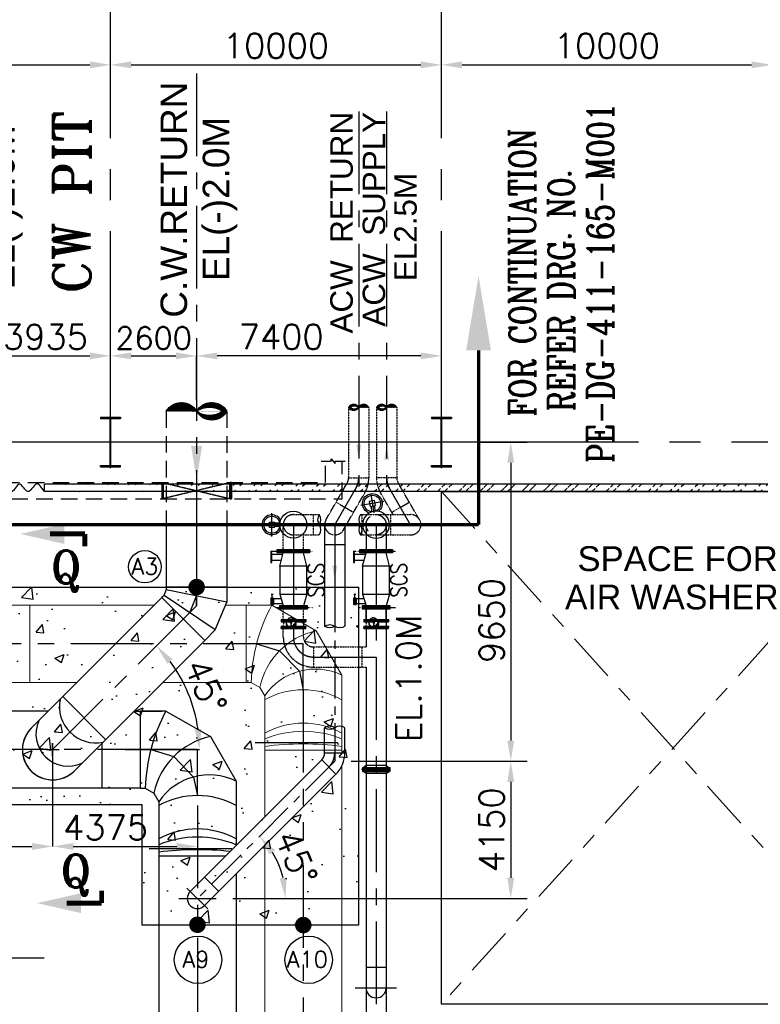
# Model space of a CAD drawing. Header units: inches. Extents: x -341304 to 31571016, y -692717 to 2132253.
# Tile 190 of 256: x 657964 to 680345, y -275984 to -246213. Entities that reach past the tile are written whole.
import ezdxf
from ezdxf.enums import TextEntityAlignment as Align

# ---------------------------------------------------------------- set-up
doc = ezdxf.new("R2010")
doc.units = ezdxf.units.IN
doc.header["$MEASUREMENT"] = 0
for name, pattern in [('CENTER', [2, 1.25, -0.25, 0.25, -0.25]), ('CENTER2', [1.125, 0.75, -0.125, 0.125, -0.125]), ('CENTRE', [1.5, 0.75, -0.25, 0.25, -0.25]), ('HIDDEN', [0.375, 0.25, -0.125])]:
    doc.linetypes.add(name, pattern=pattern)
for name, color, linetype in [('0-ACW PIPE', 6, 'Continuous'), ('0-CL', 8, 'CENTER'), ('0-CW RETURN', 1, 'Continuous'), ('0-CW SUPPLY', 4, 'Continuous'), ('acw', 6, 'Continuous'), ('CANAL', 4, 'Continuous'), ('COL', 1, 'Continuous'), ('cw pipe', 3, 'Continuous'), ('CWPIPEI', 4, 'Continuous'), ('DIM', 1, 'Continuous'), ('E', 4, 'Continuous'), ('ENCASING', 44, 'Continuous'), ('EQP0', 3, 'Continuous'), ('eqpt', 1, 'Continuous'), ('GRID', 2, 'CENTER2'), ('GRIDS', 2, 'CENTER'), ('HATCH', 9, 'Continuous'), ('lp piping', 7, 'Continuous'), ('MECH_EQ', 6, 'Continuous'), ('T', 3, 'Continuous'), ('text', 3, 'Continuous'), ('TR YARD', 7, 'Continuous'), ('VALVE', 7, 'Continuous'), ('WALL', 40, 'Continuous')]:
    doc.layers.add(name, color=color, linetype=linetype)
doc.styles.add('ROMANC', font='ROMANC.SHX')
doc.styles.add('ROMANS', font='romans')
doc.styles.add('ROMANT', font='romant', dxfattribs={"height": 5})
doc.styles.add('S1', font='ROMANS1')
doc.styles.get("Standard").update_dxf_attribs({"font": 'arial.ttf'})
doc.dimstyles.new('User600', dxfattribs={"dimscale": 500, "dimtxt": 1.5, "dimasz": 1.25, "dimexe": 1, "dimexo": 1, "dimgap": 0.4, "dimtad": 1, "dimdec": 0, "dimzin": 0, "dimdsep": 46, "dimtxsty": 'ROMANS', "dimcen": 1, "dimclrd": 8, "dimclre": 8, "dimclrt": 3, "dimadec": 0, "dimazin": 0, "dimtfac": 1, "dimtdec": 0, "dimtix": 1, "dimtofl": 0, "dimtmove": 0, "dimatfit": 3, "dimfxl": 1, "dimtolj": 1, "dimtzin": 0, "dimarcsym": 0})
pattern_1 = [(45, (992812.003, -1068985.848), (29.1681547, -29.1681547), []), (315, (992812.003, -1068985.848), (-29.1681547, -29.1681547), [])]

# ---------------------------------------------------------------- blocks, each defined once
blk = doc.blocks.new('A$C41E52089')
at = {"layer": 'COL'}
h = blk.add_hatch(dxfattribs=at)
h.set_pattern_fill('ANSI31', color=230, scale=100, style=0)
h.paths.add_polyline_path([(300, -710), (0, -710), (0, -750), (300, -750)])
h.paths.add_polyline_path([(0, -710), (-300, -710), (-300, -750), (0, -750)])
h.paths.add_polyline_path([(0, 0), (-13, 0), (-13, -710), (0, -710)])
h.paths.add_polyline_path([(0, 710), (-13, 710), (-13, 0), (0, 0)])
h.paths.add_polyline_path([(12, 0), (0, 0), (0, -710), (12, -710)])
h.paths.add_polyline_path([(12, 710), (0, 710), (0, 0), (12, 0)])
h.paths.add_polyline_path([(300, 750), (0, 750), (0, 710), (12, 710), (300, 710)])
h.paths.add_polyline_path([(0, 750), (-300, 750), (-300, 710), (0, 710)])
at = {"layer": 'COL', "color": 230}
for p, q in [((-300, 750), (300, 750)), ((-300, 750), (-300, 710)), ((-300, 710), (300, 710)), ((-13, -710), (-13, 710)), ((12, -710), (12, 710)), ((300, 750), (300, 710)), ((123, 0), (-123, 0)), ((-300, -710), (300, -710)), ((-300, -750), (-300, -710)), ((-300, -750), (300, -750)), ((300, -750), (300, -710))]:
    blk.add_line(p, q, dxfattribs=at)
at = {"layer": 'COL', "color": 2}
blk.add_line((0, -790), (0, 790), dxfattribs=at)
blk = doc.blocks.new('*D296')
at = {"color": 8, "lineweight": -2, "transparency": 16777216}
for p, q in [((652459, -268284), (652459, -271211)), ((658959, -268284), (658959, -271211)), ((653084, -271211), (658334, -271211))]:
    blk.add_line(p, q, dxfattribs=at)
at = {"color": 8, "transparency": 16777216}
for points in [[(653084, -271107), (653084, -271315), (652459, -271211)], [(658334, -271107), (658334, -271315), (658959, -271211)]]:
    blk.add_solid(points, dxfattribs=at)
at = {"layer": 'Defpoints', "color": 0, "transparency": 16777216}
for p in [(652459, -268284, 96251), (658959, -268284, 96251), (658959, -271211)]:
    blk.add_point(p, dxfattribs=at)
at = {"color": 3, "transparency": 16777216, "insert": (655709, -270636), "char_height": 750, "attachment_point": 5, "style": 'ROMANS'}
blk.add_mtext('\\A1;6500', dxfattribs=at)
blk = doc.blocks.new('*D297')
at = {"color": 8, "lineweight": -2, "transparency": 16777216}
for p, q in [((658959, -268084), (658959, -271211)), ((663334, -270426), (663334, -271211)), ((659584, -271211), (662709, -271211))]:
    blk.add_line(p, q, dxfattribs=at)
at = {"color": 8, "transparency": 16777216}
for points in [[(659584, -271107), (659584, -271315), (658959, -271211)], [(662709, -271107), (662709, -271315), (663334, -271211)]]:
    blk.add_solid(points, dxfattribs=at)
at = {"layer": 'Defpoints', "color": 0, "transparency": 16777216}
for p in [(658959, -268084, -96251), (663334, -270426), (663334, -271211)]:
    blk.add_point(p, dxfattribs=at)
at = {"color": 3, "transparency": 16777216, "insert": (660560, -270636), "char_height": 750, "attachment_point": 5, "style": 'ROMANS'}
blk.add_mtext('\\A1;4375', dxfattribs=at)
blk = doc.blocks.new('*D408')
at = {"color": 8, "lineweight": -2, "transparency": 16777216}
blk.add_line((661151, -268284), (663397, -268284), dxfattribs=at)
blk.add_arc((658959, -268284), 4438, 8.0763, 36.9237, dxfattribs=at)
at = {"color": 8, "transparency": 16777216}
for points in [[(662428, -265686), (662586, -265549), (662097, -265146)], [(663457, -267653), (663249, -267667), (663397, -268284)]]:
    blk.add_solid(points, dxfattribs=at)
at = {"layer": 'Defpoints', "color": 0, "transparency": 16777216}
for p in [(663309, -263934, 96251), (663246, -267135), (649806, -268284), (658959, -268284, 96251), (661151, -268284)]:
    blk.add_point(p, dxfattribs=at)
at = {"color": 3, "transparency": 16777216, "insert": (663590, -266365), "char_height": 750, "attachment_point": 5, "rotation": 292.5, "style": 'ROMANS'}
blk.add_mtext('\\A1;45°', dxfattribs=at)
blk = doc.blocks.new('*D335')
at = {"color": 8, "lineweight": -2, "transparency": 16777216}
blk.add_line((651334, -247579), (660084, -247579), dxfattribs=at)
at = {"color": 8, "transparency": 16777216}
for points in [[(651334, -247475), (651334, -247683), (650709, -247579)], [(660084, -247475), (660084, -247683), (660709, -247579)]]:
    blk.add_solid(points, dxfattribs=at)
at = {"layer": 'Defpoints', "color": 0, "transparency": 16777216}
for p in [(650709, -247579), (660709, -247579), (660709, -247579)]:
    blk.add_point(p, dxfattribs=at)
at = {"color": 3, "transparency": 16777216, "insert": (655709, -247004), "char_height": 750, "attachment_point": 5, "style": 'ROMANS'}
blk.add_mtext('\\A1;10000', dxfattribs=at)
blk = doc.blocks.new('*D336')
at = {"color": 8, "lineweight": -2, "transparency": 16777216}
blk.add_line((661334, -247579), (670084, -247579), dxfattribs=at)
at = {"color": 8, "transparency": 16777216}
for points in [[(661334, -247475), (661334, -247683), (660709, -247579)], [(670084, -247475), (670084, -247683), (670709, -247579)]]:
    blk.add_solid(points, dxfattribs=at)
at = {"layer": 'Defpoints', "color": 0, "transparency": 16777216}
for p in [(660709, -247579), (670709, -247579), (670709, -247579)]:
    blk.add_point(p, dxfattribs=at)
at = {"color": 3, "transparency": 16777216, "insert": (665709, -247004), "char_height": 750, "attachment_point": 5, "style": 'ROMANS'}
blk.add_mtext('\\A1;10000', dxfattribs=at)
blk = doc.blocks.new('*D337')
at = {"color": 8, "lineweight": -2, "transparency": 16777216}
blk.add_line((671334, -247579), (680084, -247579), dxfattribs=at)
at = {"color": 8, "transparency": 16777216}
for points in [[(671334, -247475), (671334, -247683), (670709, -247579)], [(680084, -247475), (680084, -247683), (680709, -247579)]]:
    blk.add_solid(points, dxfattribs=at)
at = {"layer": 'Defpoints', "color": 0, "transparency": 16777216}
for p in [(670709, -247579), (680709, -247579), (680709, -247579)]:
    blk.add_point(p, dxfattribs=at)
at = {"color": 3, "transparency": 16777216, "insert": (675709, -247004), "char_height": 750, "attachment_point": 5, "style": 'ROMANS'}
blk.add_mtext('\\A1;10000', dxfattribs=at)
blk = doc.blocks.new('*D185')
at = {"color": 8, "lineweight": -2, "transparency": 16777216}
for p, q in [((656775, -256915), (656775, -256378)), ((657400, -256378), (660085, -256378)), ((660710, -256896), (660710, -256378))]:
    blk.add_line(p, q, dxfattribs=at)
at = {"color": 8, "transparency": 16777216}
for points in [[(657400, -256274), (657400, -256482), (656775, -256378)], [(660085, -256274), (660085, -256482), (660710, -256378)]]:
    blk.add_solid(points, dxfattribs=at)
at = {"layer": 'Defpoints', "color": 0, "transparency": 16777216}
for p in [(660710, -256378), (660710, -256896), (656775, -256915)]:
    blk.add_point(p, dxfattribs=at)
at = {"color": 3, "transparency": 16777216, "insert": (658742, -255803), "char_height": 750, "attachment_point": 5, "style": 'ROMANS'}
blk.add_mtext('\\A1;3935', dxfattribs=at)
blk = doc.blocks.new('*D186')
at = {"color": 8, "lineweight": -2, "transparency": 16777216}
for p, q in [((660710, -256896), (660710, -256378)), ((661335, -256378), (662685, -256378)), ((663310, -256646), (663310, -256378))]:
    blk.add_line(p, q, dxfattribs=at)
at = {"color": 8, "transparency": 16777216}
for points in [[(661335, -256274), (661335, -256482), (660710, -256378)], [(662685, -256274), (662685, -256482), (663310, -256378)]]:
    blk.add_solid(points, dxfattribs=at)
at = {"layer": 'Defpoints', "color": 0, "transparency": 16777216}
for p in [(663310, -256378), (660710, -256896), (663310, -256646)]:
    blk.add_point(p, dxfattribs=at)
at = {"color": 3, "transparency": 16777216, "insert": (662010, -255841), "char_height": 675, "attachment_point": 5, "style": 'ROMANS'}
blk.add_mtext('\\A1;2600', dxfattribs=at)
blk = doc.blocks.new('A$C022D02BE')
at = {"layer": 'text', "lineweight": 25}
for s, p in [('C.W.RETURN', (-657, 7468)), ('C.W.RETURN', (14512, 7329)), ('C.W.SUPPLY', (4340, 7196)), ('C.W.SUPPLY', (8034, 7206)), ('EL(-)2.0M', (752, 7500)), ('EL(-)2.0M', (15885, 7349)), ('EL(-)2.0M', (5788, 7058)), ('EL(-)2.0M', (9398, 7100))]:
    blk.add_text(s, height=800, rotation=90, dxfattribs=at).set_placement(p, align=Align.MIDDLE)
blk = doc.blocks.new('PIPECUT')
for centre, start, end in [((-250, -346), 54.1653, 125.8347), ((-250, 346), 234.1653, 305.8347), ((250, -346), 54.1653, 125.8347)]:
    blk.add_arc(centre, 427, start, end)
blk = doc.blocks.new('A$C25943EE5')
at = {"layer": 'eqpt', "color": 20}
for p, q in [((-394, 304), (-331, 377)), ((-394, -306), (-394, 304)), ((-331, 412), (-331, -415)), ((-295, 412), (-331, 412)), ((-295, 412), (-295, -415)), ((-275, -438), (-275, 438)), ((-255, 412), (-255, -415)), ((-219, 412), (-255, 412)), ((-219, 412), (-219, -415)), ((-156, 304), (-219, 377)), ((-156, -306), (-156, 304)), ((-394, -306), (-331, -380)), ((-295, -415), (-331, -415)), ((-219, -415), (-255, -415)), ((-156, -306), (-219, -380))]:
    blk.add_line(p, q, dxfattribs=at)
blk.add_lwpolyline([(-265, -347), (-265, 345), (-285, 345), (-285, -347)], close=True, dxfattribs=at)
blk = doc.blocks.new('SCS')
at = {"layer": 'E', "color": 20}
for p, q in [((-212296, -3244), (-212629, -3244)), ((-212469, -3126), (-211489, -3126)), ((-212469, -3164), (-211489, -3164)), ((-212387, -3595), (-212284, -3195)), ((-211571, -3595), (-211674, -3195)), ((-212343, -3426), (-212629, -3426)), ((-212589, -4459), (-212653, -4459)), ((-212621, -4663), (-212621, -4459)), ((-212387, -4440), (-212284, -4795)), ((-212387, -4440), (-211571, -4440)), ((-211571, -4440), (-211674, -4795)), ((-212642, -4757), (-212642, -4569)), ((-212642, -4738), (-212601, -4588)), ((-212592, -4757), (-212592, -4569)), ((-212592, -4747), (-212592, -4579)), ((-212592, -4747), (-212592, -4579)), ((-212588, -4757), (-212588, -4569)), ((-212588, -4757), (-212588, -4569)), ((-212300, -4738), (-212588, -4738)), ((-212344, -4588), (-212581, -4588)), ((-212402, -4826), (-211558, -4826)), ((-212402, -4864), (-211558, -4864))]:
    blk.add_line(p, q, dxfattribs=at)
blk.add_lwpolyline([(-212629, -3482), (-212629, -3189), (-212660, -3189), (-212660, -3482)], close=True, dxfattribs=at)
for points in [[(-212469, -3126), (-212469, -3098), (-211489, -3098), (-211489, -3126)], [(-211489, -3164), (-211489, -3195), (-212469, -3195), (-212469, -3164)], [(-211571, -4440), (-211571, -3595), (-212387, -3595), (-212387, -4440)], [(-212642, -4757), (-212651, -4757), (-212651, -4569), (-212642, -4569)], [(-212592, -4757), (-212601, -4757), (-212601, -4569), (-212592, -4569)], [(-212588, -4569), (-212581, -4569), (-212581, -4757), (-212588, -4757)], [(-212588, -4569), (-212581, -4569), (-212581, -4757), (-212588, -4757)], [(-211558, -4826), (-211558, -4795), (-212402, -4795), (-212402, -4826)], [(-212402, -4864), (-212402, -4892), (-211558, -4892), (-211558, -4864)]]:
    blk.add_lwpolyline(points, dxfattribs=at)
at = {"layer": 'GRIDS', "ltscale": 2.5}
for p, q in [((-212672, -3145), (-211388, -3145)), ((-212646, -4776), (-212646, -4550)), ((-212596, -4776), (-212596, -4550)), ((-212590, -4776), (-212590, -4549)), ((-212511, -4845), (-211398, -4845))]:
    blk.add_line(p, q, dxfattribs=at)
at = {"layer": 'T', "linetype": 'Continuous', "style": 'S1', "width": 0.8}
blk.add_text('SCS', height=500, rotation=90, dxfattribs=at).set_placement((-211048, -4546))
blk = doc.blocks.new('BFV SCS IL')
at = {"color": 20}
for p, q in [((-207058, -5617), (-207058, -5568)), ((-207053, -5617), (-207053, -5568)), ((-206897, -5617), (-206897, -5568)), ((-206892, -5617), (-206892, -5568))]:
    blk.add_line(p, q, dxfattribs=at)
at = {"layer": 'lp piping', "color": 20}
for p, q in [((-207346, -5496), (-207346, -5531)), ((-207346, -5496), (-206604, -5496)), ((-207346, -5531), (-206604, -5531)), ((-207346, -5533), (-207346, -5568)), ((-207346, -5533), (-206604, -5533)), ((-207346, -5568), (-207028, -5568)), ((-207090, -5531), (-207090, -5533)), ((-207090, -5531), (-207090, -5533)), ((-207090, -5531), (-207090, -5533)), ((-207058, -5617), (-207041, -5617)), ((-206922, -5568), (-206604, -5568)), ((-206909, -5617), (-206892, -5617)), ((-206670, -5593), (-206670, -5676)), ((-206604, -5496), (-206604, -5531)), ((-206604, -5533), (-206604, -5568)), ((-207346, -5701), (-207346, -5736)), ((-207346, -5701), (-206604, -5701)), ((-207346, -5736), (-206604, -5736)), ((-207346, -5773), (-207346, -5738)), ((-207346, -5738), (-206604, -5738)), ((-207346, -5773), (-206604, -5773)), ((-207165, -5736), (-206604, -5736)), ((-207090, -5736), (-207090, -5738)), ((-207090, -5736), (-207090, -5738)), ((-207090, -5736), (-207090, -5738)), ((-206604, -5701), (-206604, -5736)), ((-206604, -5773), (-206604, -5738))]:
    blk.add_line(p, q, dxfattribs=at)
for points in [[(-207028, -5568), (-207051, -5658)], [(-206922, -5568), (-206899, -5658)], [(-207043, -5676), (-206988, -5694)], [(-206907, -5676), (-206962, -5694)]]:
    blk.add_lwpolyline(points, dxfattribs=at)
blk.add_circle((-207058, -5593), 3.76, dxfattribs=at)
for centre, radius, start, end in [((-207305, -5593), 25, 0, 90), ((-207058, -5593), 140, 136.4324, 230.8286), ((-207058, -5593), 134, 134.1018, 233.8779), ((-206645, -5593), 25, 90, 180.0007), ((-207305, -5676), 25, 270, 0), ((-207039, -5664), 13.1, 156.738, 254.4456), ((-206975, -5618), 83.7, 228.2319, 311.7681), ((-206975, -5649), 46.9, 253.7676, 286.2316), ((-206911, -5664), 13.1, 285.5544, 23.262), ((-206645, -5676), 25, 180, 270)]:
    blk.add_arc(centre, radius, start, end, dxfattribs=at)
at = {"layer": 'lp piping', "color": 20, "linetype": 'HIDDEN', "ltscale": 0.15}
for radius, start, end in [(140, 230.8286, 136.4324), (134, 233.8779, 134.1018)]:
    blk.add_arc((-207058, -5593), radius, start, end, dxfattribs=at)
at = {"layer": 'lp piping', "color": 20}
blk.add_spline([(-206922, -5568), (-206975, -5560), (-207028, -5568)], degree=3, dxfattribs=at)
at = {"layer": 'VALVE', "color": 20, "linetype": 'HIDDEN'}
blk.add_line((-207280, -5593), (-207280, -5676), dxfattribs=at)
blk = doc.blocks.new('BFV Vertical')
at = {"color": 20}
for p, q in [((-215375, -2854), (-215375, -2146)), ((-215659, -2500), (-215091, -2500)), ((-215129, -2450), (-215300, -2450)), ((-215129, -2550), (-215300, -2550))]:
    blk.add_line(p, q, dxfattribs=at)
blk.add_lwpolyline([(-215450, -2583), (-215450, -2418), (-215300, -2418), (-215300, -2583)], close=True, dxfattribs=at)
blk.add_circle((-214725, -2500), 408, dxfattribs=at)
for radius, start, end in [(300, 27.3374, 332.6626), (250, 8.6223, 351.3777)]:
    blk.add_arc((-215375, -2500), radius, start, end, dxfattribs=at)
blk = doc.blocks.new('*D257')
at = {"color": 8, "lineweight": -2, "transparency": 16777216}
for p, q in [((663309, -257704), (663309, -256378)), ((670084, -256378), (663934, -256378)), ((670709, -257687), (670709, -256378))]:
    blk.add_line(p, q, dxfattribs=at)
at = {"color": 8, "transparency": 16777216}
for points in [[(663934, -256274), (663934, -256482), (663309, -256378)], [(670084, -256274), (670084, -256482), (670709, -256378)]]:
    blk.add_solid(points, dxfattribs=at)
at = {"layer": 'Defpoints', "color": 0, "transparency": 16777216}
for p in [(663309, -256378), (663309, -257704), (670709, -257687)]:
    blk.add_point(p, dxfattribs=at)
at = {"color": 3, "transparency": 16777216, "insert": (665866, -255803), "char_height": 750, "attachment_point": 5, "style": 'ROMANS'}
blk.add_mtext('\\A1;7400', dxfattribs=at)
blk = doc.blocks.new('*D398')
at = {"layer": 'Defpoints', "color": 0, "transparency": 16777216}
for p in [(671299, -258984), (667484, -268634), (672804, -268634)]:
    blk.add_point(p, dxfattribs=at)
at = {"layer": 'DIM', "color": 8, "lineweight": -2, "transparency": 16777216}
for p, q in [((671799, -258984), (673304, -258984)), ((672804, -259609), (672804, -268009)), ((667984, -268634), (673304, -268634))]:
    blk.add_line(p, q, dxfattribs=at)
at = {"layer": 'DIM', "color": 8, "transparency": 16777216}
for points in [[(672700, -259609), (672908, -259609), (672804, -258984)], [(672700, -268009), (672908, -268009), (672804, -268634)]]:
    blk.add_solid(points, dxfattribs=at)
at = {"layer": 'DIM', "color": 3, "transparency": 16777216, "insert": (672229, -264377), "char_height": 750, "attachment_point": 5, "rotation": 90, "style": 'ROMANS'}
blk.add_mtext('\\A1;9650', dxfattribs=at)
blk = doc.blocks.new('*D424')
at = {"layer": 'Defpoints', "color": 0, "transparency": 16777216}
for p in [(667484, -268634), (665906, -272094), (662769, -272784), (663334, -272784), (663900, -272784)]:
    blk.add_point(p, dxfattribs=at)
at = {"layer": 'DIM', "color": 8, "lineweight": -2, "transparency": 16777216}
blk.add_line((664400, -272784), (666497, -272784), dxfattribs=at)
blk.add_arc((663334, -272784), 2662, 13.4812, 31.5188, dxfattribs=at)
at = {"layer": 'DIM', "color": 8, "transparency": 16777216}
for points in [[(665522, -271456), (665686, -271327), (665217, -270901)], [(666027, -272151), (665820, -272175), (665997, -272784)]]:
    blk.add_solid(points, dxfattribs=at)
at = {"layer": 'DIM', "color": 3, "transparency": 16777216, "insert": (666325, -271545), "char_height": 750, "attachment_point": 5, "rotation": 292.5, "style": 'ROMANS'}
blk.add_mtext('\\A1;45°', dxfattribs=at)
blk = doc.blocks.new('*D433')
at = {"layer": 'Defpoints', "color": 0, "transparency": 16777216}
for p in [(667484, -268634), (663900, -272784), (672804, -272784)]:
    blk.add_point(p, dxfattribs=at)
at = {"layer": 'DIM', "color": 8, "lineweight": -2, "transparency": 16777216}
for p, q in [((667984, -268634), (673304, -268634)), ((672804, -269259), (672804, -272159)), ((664400, -272784), (673304, -272784))]:
    blk.add_line(p, q, dxfattribs=at)
at = {"layer": 'DIM', "color": 8, "transparency": 16777216}
for points in [[(672700, -269259), (672908, -269259), (672804, -268634)], [(672700, -272159), (672908, -272159), (672804, -272784)]]:
    blk.add_solid(points, dxfattribs=at)
at = {"layer": 'DIM', "color": 3, "transparency": 16777216, "insert": (672229, -270709), "char_height": 750, "attachment_point": 5, "rotation": 90, "style": 'ROMANS'}
blk.add_mtext('\\A1;4150', dxfattribs=at)

msp = doc.modelspace()

# ---------------------------------------------------------------- hatches: boundary and pattern name
at = {"layer": '0-CW RETURN', "linetype": 'Continuous'}
h = msp.add_hatch(dxfattribs=at)
h.set_pattern_fill('ANSI31', color=1, scale=100)
h.set_pattern_definition([(45, (-2551995.883, -1146863.863), (-8.838834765, 8.838834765), [])])
edge = h.paths.add_edge_path()
edge.add_arc((662852.1, -258316.7), 527.7, 29.94114, 150.05886, ccw=False)
edge.add_arc((663766.6, -258316.7), 527.7, 29.94114, 150.05886, ccw=False)
edge.add_arc((663766.6, -257790), 527.7, 209.94114, 330.05886, ccw=False)
edge.add_arc((663701.3, -258632.7), 699.5, 55.92214, 124.07786, ccw=False)
edge.add_arc((663701.3, -257491.2), 685.3, 235.11637, 304.88363, ccw=False)
at = {"layer": 'acw', "linetype": 'Continuous', "ltscale": 100}
h = msp.add_hatch(dxfattribs=at)
h.set_pattern_fill('ANSI31', color=6, scale=100)
h.set_pattern_definition([(45, (2651281.963, -201430.932), (-8.838834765, 8.838834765), [])])
edge = h.paths.add_edge_path()
edge.add_arc((668361.9, -258022.7), 176, 29.94114, 150.05886)
edge.add_arc((668056.9, -258022.7), 176, 29.94114, 150.05886)
edge.add_arc((668056.9, -257847), 176, 209.94114, 330.05886)
edge.add_arc((668078.7, -258128.1), 233.3, 55.92214, 124.07786)
edge.add_arc((668078.7, -257747.4), 228.6, 235.11637, 304.88363)
h = msp.add_hatch(dxfattribs=at)
h.set_pattern_fill('ANSI31', color=6, scale=100)
h.set_pattern_definition([(45, (2651406.963, -201430.932), (-8.838834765, 8.838834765), [])])
edge = h.paths.add_edge_path()
edge.add_arc((669205.9, -258022.7), 176, 29.94114, 150.05886)
edge.add_arc((668900.9, -258022.7), 176, 29.94114, 150.05886)
edge.add_arc((668900.9, -257847), 176, 209.94114, 330.05886)
edge.add_arc((668922.7, -258128.1), 233.3, 55.92214, 124.07786)
edge.add_arc((668922.7, -257747.4), 228.6, 235.11637, 304.88363)
at = {"layer": 'ENCASING'}
h = msp.add_hatch(dxfattribs=at)
h.set_pattern_fill('AR-CONC', color=256, scale=400)
h.set_pattern_definition([(50, (795709.4, -258983.5), (2869.04, -251.01), [300, -3300]), (355, (795709.4, -258983.5), (-555.005, 3008.77), [240, -2640]), (100.4514, (795948.5, -259004.4), (2314.035, 2757.76), [254.96, -2804.57]), (46.1842, (795709.4, -258183.5), (4268.965, -662.08), [450, -4950]), (96.6356, (796065, -258238.7), (3738.65, 3896.47), [382.44, -4206.86]), (351.184, (795709.4, -258183.5), (3738.65, 3896.47), [360, -3960]), (21, (796109.4, -258383.5), (2387.63, -1610.476), [300, -3300]), (326, (796109.4, -258383.5), (973.26, 2900.6), [240, -2640]), (71.4514, (796308.3, -258517.7), (3360.89, 1290.125), [254.96, -2804.57]), (37.5, (795709.4, -258983.5), (48.6394, 1331.5754), [0, -2608, 0, -2680, 0, -2650]), (7.5, (795709.4, -258983.5), (1052.278, 1577.647), [0, -1528, 0, -2548, 0, -1010]), (327.5, (794817.4, -258983.5), (2135.29, -90.2195), [0, -1000, 0, -3120, 0, -4140]), (317.5, (794417.4, -258983.5), (2332.745, 400.42), [0, -1300, 0, -2072, 0, -2940])])
h.paths.add_polyline_path([(646695, -263368.5), (646695, -260883.5), (649524.4, -260883.5), (649524.4, -263368.5), (668201.9, -263368.5), (668201.9, -273588.5), (661666.9, -273588.5), (661666.9, -269951), (648704.1, -269951), (648704.1, -266906.2), (646695, -266906.2), (646695, -263368.5)])
at = {"layer": 'EQP0'}
h = msp.add_hatch(dxfattribs=at)
h.set_pattern_fill('ACET-2D-ANSI37', color=256, scale=330, angle=450, style=0)
h.set_pattern_definition(pattern_1)
h.paths.add_polyline_path([(662311, -260703.5), (662261, -260703.5), (662261, -260203.5), (662311, -260203.5)])
h = msp.add_hatch(dxfattribs=at)
h.set_pattern_fill('ACET-2D-ANSI37', color=256, scale=330, angle=450, style=0)
h.set_pattern_definition(pattern_1)
h.paths.add_polyline_path([(664310, -260703.5), (664360, -260703.5), (664360, -260203.5), (664310, -260203.5)])
at = {"layer": 'HATCH'}
h = msp.add_hatch(dxfattribs=at)
h.set_pattern_fill('ANSI32', color=256, scale=1200, style=0)
h.set_pattern_definition([(45, (606329.75, -357835.23), (-318.198, 318.198), []), (45, (606541.88, -357835.23), (-318.198, 318.198), [])])
edge = h.paths.add_edge_path()
edge.add_line((687869.4, -260483.7), (658709.5, -260483.5))
edge.add_line((687869.4, -260253.7), (658709.5, -260253.5))

# ---------------------------------------------------------------- linework, layer by layer
at = {"color": 2, "linetype": 'CENTER'}
for p, q in [((662261, -260203.5), (664360, -260703.5)), ((664360, -260203.5), (662261, -260703.5))]:
    msp.add_line(p, q, dxfattribs=at)
at = {"color": 2, "linetype": 'CENTRE', "ltscale": 2000}
for p, q in [((670709.4, -260483.4), (684709.4, -275983.5)), ((684709.1, -260483.5), (670709.4, -275983.5))]:
    msp.add_line(p, q, dxfattribs=at)
at = {"color": 2}
msp.add_lwpolyline([(670709.4, -260483.4), (684709.4, -260483.4), (684709.4, -275983.5), (670709.4, -275983.5)], close=True, dxfattribs=at)
at = {"const_width": 250}
for points in [[(663185.3, -263368.5, 1), (663435.3, -263368.5, 1)], [(663209.4, -273578.4, 1), (663459.4, -273578.4, 1)], [(666409.4, -273588.5, 1), (666659.4, -273588.5, 1)]]:
    msp.add_lwpolyline(points, format="xyb", close=True, dxfattribs=at)
for points in [[(666534.4, -266472.7), (666534.4, -265083.5), (665123.9, -265083.5)], [(663334.4, -269672.7), (663334.4, -268283.5), (661923.9, -268283.5)]]:
    msp.add_lwpolyline(points)
for centre, radius in [((661746.6, -262754.7), 490), ((663352.5, -274637.6), 716.5), ((666697.3, -274637.6), 716.5)]:
    msp.add_circle(centre, radius)
at = {"layer": '0-ACW PIPE', "lineweight": -3}
msp.add_line((667789.4, -262093.5), (667179.4, -262093.5), dxfattribs=at)
msp.add_line((667789.4, -262093.5), (667179.4, -262093.5), dxfattribs=at)
at = {"layer": '0-CL', "lineweight": -3, "ltscale": 2000}
for p, q in [((663309.5, -247838.6), (663309.5, -263665.3)), ((668209.4, -248985.4), (668209.4, -260227.8)), ((669053.4, -248985.4), (669053.4, -260227.8)), ((667484.4, -261483.5), (668209.4, -260227.8)), ((669778.4, -261483.5), (669053.4, -260227.8)), ((663309.3, -261483.5, 97601.3), (663309.3, -263584, 97601.3)), ((663309.4, -261483.5), (663309.4, -263933.5)), ((666234.4, -261483.5), (666234.4, -264873.5)), ((667484.4, -261483.5), (667484.4, -264473.6)), ((668734.4, -261483.5), (668734.4, -327773.5)), ((663309.4, -263365.3, 96251.3), (663309.4, -263933.5, 96251.3)), ((663100.5, -264142.3, 96251.3), (663309.4, -263638.2, 96251.3)), ((663309.4, -263933.5), (663309.4, -263688.1)), ((663309.4, -263933.5, 96251.3), (658959.4, -268283.5, 96251.3)), ((663309.4, -263933.5, 96251.3), (662907.6, -264335.3, 96251.3)), ((666009.8, -265083.5), (651064.3, -265083.5)), ((665123.9, -265083.5), (664809.5, -265083.5)), ((665123.9, -265083.5), (664809.5, -265083.5)), ((665123.9, -265083.5), (665818.1, -265291.8)), ((665818.1, -265291.8), (666417.4, -265911.1)), ((666844.4, -265483.5), (668734.4, -265483.5)), ((666417.4, -265911.1), (666533.9, -266472.7)), ((666534.4, -266472.7), (666534.4, -271028.7)), ((665077, -268069.5), (667991.8, -268069.5)), ((662809.8, -268283.5), (649311, -268283.5)), ((661923.9, -268283.5), (662618.1, -268491.8)), ((662618.1, -268491.8), (663217.4, -269111.1)), ((663217.4, -269111.1), (663333.9, -269672.7)), ((663334.4, -269972.7), (663334.4, -325683.5)), ((661877, -271269.5), (664791.8, -271269.5)), ((666534.4, -271778.7), (666534.4, -323459.1)), ((663018.5, -272467.6), (663650.3, -273099.4)), ((662768.9, -272783.5), (663899.8, -272783.5))]:
    msp.add_line(p, q, dxfattribs=at)
at = {"layer": '0-CL', "lineweight": -3, "ltscale": 1000}
for p, q in [((669778.4, -261483.5), (666234.4, -261483.5)), ((667484.4, -261483.5), (667484.4, -268633.5)), ((667484.4, -268633.5), (663334.4, -272783.5)), ((668098.7, -275483.5), (669370.1, -275483.5))]:
    msp.add_line(p, q, dxfattribs=at)
at = {"layer": '0-CL', "lineweight": -3, "ltscale": 2000}
for centre, start, end in [((667599.4, -260064.3, 0), 330, 0), ((669663.4, -260064.3, 0), 180, 210), ((666844.4, -264873.5), 180, 270)]:
    msp.add_arc(centre, 610, start, end, dxfattribs=at)
at = {"layer": '0-CL', "lineweight": -3, "ltscale": 1000}
msp.add_arc((666874.4, -268380.8), 610, 315, 0, dxfattribs=at)
at = {"layer": '0-CW RETURN', "color": 1, "linetype": 'Continuous'}
for p, q in [((662394.9, -261483.5), (662394.9, -263365.3)), ((664223.9, -261483.5), (664223.9, -263365.3)), ((662325.3, -263624.3, 96251.3), (662394.9, -263456.3, 96251.3)), ((662394.9, -263365.3, 96251.3), (662394.9, -263456.3, 96251.3)), ((662394.9, -263365.3), (664223.9, -263365.3)), ((664223.9, -263820.1), (662394.9, -263456.3)), ((664223.9, -263365.3), (664223.9, -263820.1)), ((662260.9, -263688.6), (658312.7, -267636.9, 96251.3)), ((662325.3, -263624.3, 96251.3), (662260.9, -263688.6, 96251.3)), ((662260.9, -263688.6, 96251.3), (663554.2, -264981.9, 96251.3)), ((663875.8, -264660.4, 96251.3), (662325.3, -263624.3, 96251.3)), ((663875.8, -264660.4), (664223.9, -263820.1)), ((663875.8, -264660.4, 96251.3), (663554.2, -264981.9, 96251.3)), ((663554.2, -264981.9), (659606, -268930.2)), ((660561.1, -267975, 288753.9), (659267.8, -266681.7, 288753.9)), ((658833.6, -267116), (652585.2, -267116)), ((661420.2, -267116), (662260.3, -267116)), ((661608.9, -267116), (661608.9, -269451)), ((662384.4, -267116), (661609.5, -267116)), ((662384.4, -267116), (663726.6, -267890.9)), ((663726.6, -267890.9), (664501.9, -269233.1)), ((658959.4, -268483.5, 96251.3), (658959.4, -268083.5, 96251.3)), ((660459.4, -269451, -96251.3), (660459.4, -268076.8, -96251.3)), ((658759.4, -268283.5, 96251.3), (659159.4, -268283.5, 96251.3)), ((664501.9, -269233), (664501.9, -271184.7)), ((664501.9, -269233.1, -144377), (664501.9, -271184.7, -144377)), ((661608.9, -269451), (649625.4, -269451)), ((661609.5, -269451), (661758.8, -269451)), ((661758.8, -269451), (662017.2, -269600.3)), ((662017.2, -269600.3), (662166.9, -269856.9)), ((662166.9, -269856.9), (662166.9, -323959.1)), ((662166.9, -269856.9), (662166.9, -274519.7)), ((664186.8, -271499.7), (662166.9, -271499.7)), ((664501.9, -272047.3), (664501.9, -323959.1)), ((664501.9, -272047.3), (664501.9, -272184.7)), ((664501.9, -272047.3, -144377), (664501.9, -272184.7, -144377))]:
    msp.add_line(p, q, dxfattribs=at)
at = {"layer": '0-CW RETURN', "color": 1, "linetype": 'Continuous', "elevation": 9485.4}
msp.add_lwpolyline([(662394.9, -258053.4, -0.5780353), (663309.4, -258053.4, -0.5780353), (664223.9, -258053.4, -0.5780353), (663309.4, -258053.4, -0.3064738), (664093.2, -258053.4, -0.3141826), (663309.4, -258053.4, -0.3141826)], format="xyb", dxfattribs=at)
at = {"layer": '0-CW RETURN', "color": 1, "linetype": 'Continuous'}
for centre, radius, start, end in [((660261.9, -266981, 288753.9), 1098.3, 168.62643, 281.37357), ((666942.4, -269588.7), 5185.5, 151.52103, 178.47897), ((659430.1, -267808, 288753.9), 976.6, 156.11678, 295.03481), ((658959.4, -268283.5, 96251.3), 914.5, 134.99998, 314.99998), ((658959.4, -268283.5, 288753.9), 914.5, 135, 315), ((664184.1, -270057.8), 2214.7, 101.92361, 168.07639), ((663695.7, -270897.6), 1849.4, 64.15859, 145.75694), ((663333.9, -272079.2), 2406.5, 60.97836, 119.02164), ((663334.4, -273088.7), 2406.5, 60.97836, 119.02164), ((663334.4, -274029), 3099.9, 67.87541, 112.12459), ((663334.4, -280253), 8944.6, 83.65225, 97.5)]:
    msp.add_arc(centre, radius, start, end, dxfattribs=at)
msp.add_solid([(663476.2, -259104.3), (663142.9, -259104.3), (663309.5, -260104.3)], dxfattribs=at)
at = {"layer": '0-CW SUPPLY', "color": 4, "linetype": 'Continuous', "lineweight": 9, "ltscale": 2500}
for p, q in [((662033.6, -263916), (657688.9, -263916)), ((658274.5, -266251, 89113.8), (658274.5, -263916, 89113.8)), ((664184.1, -263916), (665460.3, -263916)), ((664808.9, -263916), (664808.9, -266251)), ((665584.4, -263916), (664809.5, -263916)), ((665584.4, -263916), (666926.6, -264690.9)), ((666926.6, -264690.9), (667701.9, -266033.1)), ((667701.9, -266033), (667701.9, -268380.8)), ((659698.6, -266251), (651720.2, -266251)), ((664808.9, -266251), (662285.2, -266251)), ((664809.5, -266251), (664958.8, -266251)), ((664958.8, -266251), (665217.2, -266400.3)), ((665217.2, -266400.3), (665366.9, -266656.9)), ((665366.9, -266656.9), (665366.9, -270319.7)), ((667701.9, -268299.7), (665366.9, -268299.7)), ((667701.9, -268771.3), (667701.9, -320759.1)), ((665366.9, -271182.3), (665366.9, -320759.1)), ((665366.9, -271182.3), (665366.9, -271319.7))]:
    msp.add_line(p, q, dxfattribs=at)
for centre, radius, start, end in [((670142.4, -266388.7), 5185.5, 151.52103, 178.47897), ((667384.1, -266857.8), 2214.7, 101.92361, 168.07639), ((666895.7, -267697.6), 1849.4, 64.15859, 145.75694), ((666533.9, -268879.2), 2406.5, 60.97836, 119.02164), ((666534.4, -269888.7), 2406.5, 60.97836, 119.02164), ((666534.4, -270829), 3099.9, 67.87541, 112.12459), ((666534.4, -277053), 8944.6, 82.5, 97.5)]:
    msp.add_arc(centre, radius, start, end, dxfattribs=at)
at = {"layer": 'acw', "linetype": 'HIDDEN'}
for p, q in [((667904.4, -257934.9), (667904.4, -260064.3)), ((668514.4, -257934.9), (668514.4, -260064.3)), ((668748.4, -257934.9), (668748.4, -260064.3)), ((669358.4, -257934.9), (669358.4, -260064.3)), ((667904.4, -260064.3, 0), (668514.4, -260064.3, 0)), ((669358.4, -260064.3, 0), (668748.4, -260064.3, 0)), ((667220.2, -261331), (667863.5, -260216.8)), ((670015.9, -261284.9), (669399.2, -260216.8)), ((667748.5, -261636), (668391.8, -260521.8)), ((669250.1, -261178.5), (668871, -260521.8)), ((667525.2, -260802.7), (668053.5, -261107.7)), ((669209.2, -261107.7), (669737.5, -260802.7)), ((666234.4, -261178.5), (667017.6, -261178.5)), ((666844.4, -261788.5), (666844.4, -261178.5)), ((668261, -261178.5), (669778.4, -261178.5)), ((668300.4, -261178.5), (668300.4, -261788.5)), ((669168.4, -261178.5), (669168.4, -261788.5)), ((665929.4, -262236.6), (665929.4, -261483.5)), ((666234.4, -261788.5), (667017.6, -261788.5)), ((666539.4, -262236.6), (666539.4, -261788.5)), ((668261, -261788.5), (669784.4, -261788.5)), ((665929.4, -264345), (665929.4, -264030.4)), ((666539.4, -264345), (666539.4, -264030.4)), ((665929.4, -264382), (665929.4, -264380)), ((665929.4, -264873.5), (665929.4, -264622)), ((666539.4, -264873.5), (666539.4, -264622)), ((666844.4, -265178.5), (668429.4, -265178.5)), ((666844.4, -265178.5), (666844.4, -265788.5)), ((668302.4, -265178.5), (668302.4, -265788.5)), ((666844.4, -265788.5), (668429.4, -265788.5))]:
    msp.add_line(p, q, dxfattribs=at)
at = {"layer": 'acw', "color": 6, "linetype": 'Continuous', "ltscale": 100}
for p, q in [((667179.4, -261483.5), (667179.4, -264552.9, 30.8)), ((667789.4, -261565.2), (667789.4, -264374.7)), ((667789.4, -261609.8), (667789.4, -264552.9, 30.8)), ((668429.4, -261483.5), (668429.4, -262236.6)), ((669039.4, -261483.5), (669039.4, -262236.6)), ((668429.4, -264030.4), (668429.4, -264345)), ((669039.4, -264030.4), (669039.4, -264345)), ((668429.4, -264622), (668429.4, -265178.5)), ((668429.4, -264622), (668429.4, -265178.5)), ((669039.4, -264622), (669039.4, -327773.5)), ((669039.4, -264622), (669039.4, -327773.5)), ((669039.4, -264622), (669039.4, -267131.5)), ((668429.4, -265788.5), (668429.4, -327773.5)), ((667179.4, -268380.8), (667179.4, -267620.1)), ((667789.4, -268380.8), (667789.4, -267620.1)), ((667179.4, -268380.8), (667789.4, -268380.8)), ((667090, -268596.5, -75459.5), (663118.7, -272567.8, -75459.5)), ((667090, -268596.5), (667521.4, -269027.8, -75459.5)), ((667521.4, -269027.8, -75459.5), (663550, -272999.2, -75459.5)), ((663981.4, -272567.8), (663550, -272136.5)), ((669039.4, -274873.5), (668429.4, -274873.5))]:
    msp.add_line(p, q, dxfattribs=at)
for points in [[(668514.4, -257934.9, 0.5780353), (668209.4, -257934.9, 0.5780353), (667904.4, -257934.9, 0.5780353), (668209.4, -257934.9, 0.3064738), (667947.9, -257934.9, 0.3141826), (668209.4, -257934.9)], [(669358.4, -257934.9, 0.5780353), (669053.4, -257934.9, 0.5780353), (668748.4, -257934.9, 0.5780353), (669053.4, -257934.9, 0.3064738), (668791.9, -257934.9, 0.3141826), (669053.4, -257934.9)]]:
    msp.add_lwpolyline(points, format="xyb", dxfattribs=at)
at = {"layer": 'acw', "linetype": 'HIDDEN', "ltscale": 2000}
msp.add_circle((668734.4, -261483.5), 305, dxfattribs=at)
at = {"layer": 'acw', "linetype": 'HIDDEN'}
for centre, radius, start, end in [((667599.4, -260064.3, 0), 305, 330, 0), ((667599.4, -260064.3, 0), 915, 330, 0), ((669663.4, -260064.3, 0), 915, 180, 210), ((669663.4, -260064.3, 0), 305, 180, 210), ((666234.4, -261483.5), 305, 90, 270), ((667484.4, -261483.5), 305, 149.99994, 330), ((669784.4, -261483.5), 305, 270, 91.13383), ((666844.4, -264873.5), 915, 180, 270), ((666844.4, -264873.5), 305, 180, 270)]:
    msp.add_arc(centre, radius, start, end, dxfattribs=at)
at = {"layer": 'acw', "color": 6, "linetype": 'Continuous', "ltscale": 100}
for centre, radius, start, end in [((666874.4, -268380.8), 305, 315, 0), ((666874.4, -268380.8), 915, 315, 0), ((663334.4, -272783.5), 305, 135, 315), ((668734.4, -275483.5), 305, 180, 0)]:
    msp.add_arc(centre, radius, start, end, dxfattribs=at)
at = {"layer": 'acw'}
for points in [[(668134.4, -259067.1), (668209.4, -259517.1), (668284.4, -259067.1)], [(668978.4, -259517.1), (669053.4, -259067.1), (669128.4, -259517.1)], [(667409.4, -262720.7), (667484.4, -263170.7), (667559.4, -262720.7)]]:
    msp.add_solid(points, dxfattribs=at)
at = {"layer": 'CANAL', "color": 240, "linetype": 'CENTER2', "ltscale": 7500}
for p, q in [((660709.4, -258233.5), (660709.4, -245134.2)), ((670709.4, -258233.5), (670709.4, -245134.2)), ((673154.1, -258983.5), (640696.9, -258983.5)), ((735721.9, -258983.5), (640696.9, -258983.5))]:
    msp.add_line(p, q, dxfattribs=at)
at = {"layer": 'cw pipe', "color": 1, "linetype": 'HIDDEN', "ltscale": 2000}
for p, q in [((662394.9, -258053.4), (662394.9, -261483.2)), ((664223.9, -258055), (664223.9, -261483.2))]:
    msp.add_line(p, q, dxfattribs=at)
at = {"layer": 'CWPIPEI', "ltscale": 0.5}
msp.add_spline([(658709.5, -260483.5), (658459.5, -260253.5), (658209.5, -260483.5), (657959.5, -260253.5), (657709.5, -260483.5), (657459.5, -260253.5), (657209.5, -260483.5), (656959.5, -260253.5), (656709.5, -260483.5), (656459.5, -260253.5), (656209.5, -260483.5), (655959.5, -260253.5), (655709.5, -260483.5), (655459.5, -260253.5), (655209.5, -260483.5), (654959.5, -260253.5), (654709.5, -260483.5), (654459.5, -260253.5), (654209.5, -260483.5), (653959.5, -260253.5), (653709.5, -260483.5), (653459.5, -260253.5), (653209.5, -260483.5), (652959.5, -260253.5), (652709.5, -260483.5), (652459.5, -260253.5), (652209.5, -260483.5), (651959.5, -260253.5), (651709.5, -260483.5), (651459.5, -260253.5), (651209.5, -260483.5)], degree=3, dxfattribs=at)
at = {"layer": 'ENCASING'}
msp.add_lwpolyline([(646695, -263368.5), (646695, -260883.5), (649524.4, -260883.5), (649524.4, -263368.5), (668201.9, -263368.5), (668201.9, -273588.5), (661666.9, -273588.5), (661666.9, -269951), (648704.1, -269951), (648704.1, -266906.2), (646695, -266906.2), (646695, -263368.5), (646695, -263368.5)], dxfattribs=at)
at = {"layer": 'EQP0', "color": 3, "linetype": 'HIDDEN', "ltscale": 2000}
for p, q in [((667209.5, -260203.5), (667209.5, -259559.4)), ((667710, -260703.5), (667710, -259559.4)), ((646210, -260203.5), (667209.5, -260203.5)), ((645710, -260703.5), (667710, -260703.5))]:
    msp.add_line(p, q, dxfattribs=at)
at = {"layer": 'EQP0'}
for p, q in [((662261, -260203.5), (662261, -260703.5)), ((662261, -260203.5), (662261, -260703.5)), ((662311, -260703.5), (662311, -260203.5)), ((664310, -260703.5), (664310, -260203.5)), ((664360, -260203.5), (664360, -260703.5)), ((664360, -260203.5), (664360, -260703.5))]:
    msp.add_line(p, q, dxfattribs=at)
at = {"layer": 'EQP0', "color": 3, "linetype": 'HIDDEN', "ltscale": 2000}
msp.add_lwpolyline([(667069.9, -259559.4), (667375.7, -259559.4), (667375.7, -259486), (667498, -259632.8), (667498, -259559.4), (667803.8, -259559.4)], dxfattribs=at)
at = {"layer": 'GRID', "linetype": 'CENTER2', "ltscale": 5000, "const_width": 100}
for points in [[(671830.7, -256212), (671830.7, -261483.5)], [(641821.9, -261483.5), (671830.7, -261483.5)]]:
    msp.add_lwpolyline(points, dxfattribs=at)
at = {"layer": 'GRID', "linetype": 'CENTER2', "ltscale": 5000}
msp.add_solid([(672205.7, -256212), (671455.7, -256212), (671830.7, -253962)], dxfattribs=at)
at = {"layer": 'MECH_EQ'}
for p, q in [((668429.4, -264345), (668429.4, -264030.4)), ((669039.4, -264345), (669039.4, -264030.4))]:
    msp.add_line(p, q, dxfattribs=at)
at = {"layer": 'text', "color": 1, "const_width": 150, "elevation": -6566.5}
for points in [[(659932.6, -261761.7), (658877.1, -261761.7)], [(659932.6, -261761.7), (659932.6, -262139.9)], [(660440.8, -272547.1), (660440.8, -272925.3)], [(660440.8, -272925.3), (659385.3, -272925.3)]]:
    msp.add_lwpolyline(points, dxfattribs=at)
at = {"layer": 'text', "color": 1}
for points in [[(659308.9, -262061.7, -1641.6), (659308.9, -261461.7, -1641.6), (657982.5, -261761.7, -1641.6)], [(659817.1, -273225.3, -1641.6), (659817.1, -272625.3, -1641.6), (658490.6, -272925.3, -1641.6)]]:
    msp.add_solid(points, dxfattribs=at)
at = {"layer": 'TR YARD', "color": 8}
for p, q in [((658959.4, -268483.5, 96251.3), (658959.4, -268083.5, 96251.3)), ((658759.4, -268283.5, 96251.3), (659159.4, -268283.5, 96251.3))]:
    msp.add_line(p, q, dxfattribs=at)
at = {"layer": 'WALL'}
for p, q in [((687869.4, -260253.7), (658709.5, -260253.5)), ((658709.5, -260483.5), (658709.5, -260253.5)), ((687869.4, -260483.7), (658709.5, -260483.5))]:
    msp.add_line(p, q, dxfattribs=at)

# ---------------------------------------------------------------- block references
at = {"color": 7}
for name, p in [('A$C022D02BE', (648109.5, -258983.5)), ('BFV Vertical', (880959.4, -258983.5)), ('SCS', (878214.5, -259138.5)), ('SCS', (880714.5, -259138.5)), ('BFV SCS IL', (873211.4, -258848.7)), ('BFV SCS IL', (875709.4, -258848.7))]:
    msp.add_blockref(name, p, dxfattribs=at)
at = {"color": 7, "xscale": -1, "rotation": 99.99999999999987}
msp.add_blockref('BFV Vertical', (703559, -473380.5), dxfattribs=at)
at = {"color": 7, "rotation": 90}
msp.add_blockref('A$C25943EE5', (668734.4, -268608.7), dxfattribs=at)
at = {"layer": 'acw', "color": 6, "linetype": 'Continuous', "ltscale": 100, "yscale": 0.6099999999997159, "zscale": 0.6099999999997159}
for p, xscale, rotation in [((667017.6, -261483.5), 0.6099999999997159, 270.0000000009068), ((668261, -261481.8), 0.6099999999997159, 90.00000000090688), ((667484.4, -264552.9, 30.8), -0.6099999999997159, 180)]:
    msp.add_blockref('PIPECUT', p, dxfattribs=dict(at, xscale=xscale, rotation=rotation))
at = {"layer": 'acw', "color": 6, "linetype": 'Continuous', "ltscale": 100, "xscale": 0.6099999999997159, "yscale": 0.6099999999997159, "zscale": 0.6099999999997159}
msp.add_blockref('PIPECUT', (667484.4, -267620.1, 0), dxfattribs=at)
at = {"layer": 'COL'}
for p in [(660709.4, -258983.5), (670709.4, -258983.5), (670709.4, -258983.5)]:
    msp.add_blockref('A$C41E52089', p, dxfattribs=at)

# ---------------------------------------------------------------- texts
at = {"color": 3, "lineweight": -2, "style": 'ROMANS'}
msp.add_text('EL.1.0M', height=750, rotation=90, dxfattribs=at).set_placement((669717.6, -266124.8, -170830.7), align=Align.MIDDLE_CENTER)
at = {"layer": 'text', "lineweight": 25}
for s, p in [('ACW  RETURN', (667688.8, -252352.4)), ('ACW  SUPPLY', (668669, -252247.2)), ('EL2.5M', (669622.8, -252482.8))]:
    msp.add_text(s, height=680, rotation=90, dxfattribs=at).set_placement(p, align=Align.MIDDLE)
at = {"layer": 'text', "lineweight": 25, "style": 'ROMANT'}
msp.add_text('CW PIT', height=1125, rotation=90, dxfattribs=at).set_placement((660101.9, -254503.7))
at = {"layer": 'text', "lineweight": 25, "style": 'ROMANC', "width": 0.8}
msp.add_text('FOR CONTINUATION', height=800, rotation=90, dxfattribs=at).set_placement((673554.8, -253855.9, 13), align=Align.CENTER)
for s, p in [('PE-DG-411-165-M001', (675913.4, -259620.6, 13)), ('REFER DRG. NO.', (674730.5, -258056.5, 13))]:
    msp.add_text(s, height=800, rotation=90, dxfattribs=at).set_placement(p)
at = {"layer": 'text', "color": 20, "style": 'ROMANT'}
for p in [(658893.9, -263262.5, -1395.4), (659189.8, -272451.7, -1641.6)]:
    msp.add_text('Q', height=1000, dxfattribs=at).set_placement(p)
at = {"layer": 'text', "linetype": 'Continuous'}
for s, p in [('SPACE FOR', (674819.8, -262883.9)), (' AIR WASHER', (674152.2, -264042.6))]:
    msp.add_text(s, height=750, dxfattribs=at).set_placement(p)
at = {"layer": 'text', "lineweight": 25, "style": 'ROMANS'}
for s, p in [('A3', (661341.3, -262991.8, -137501.9)), ('A9', (662883.6, -274874.8, -137501.9)), ('A10', (666033, -274874.8, -137501.9))]:
    msp.add_text(s, height=500, dxfattribs=at).set_placement(p)
at = {"layer": 'text', "insert": (442045.9, -259622.2), "char_height": 500, "width": 4301.368, "attachment_point": 1, "style": 'ROMANS'}
msp.add_mtext('\\pi45.922;{\\W0.8;GAS CYLINDER \\P\\pi1379.3;ROOM}', dxfattribs=at)

# ---------------------------------------------------------------- dimensions: what is measured, and where the dimension line sits
at = {"color": 8}
for base, p1, p2, picture, middle in [((660709.4, -247579.2), (650709.4, -247579.2), (660709.4, -247579.2), '*D335', (655709.4, -247004.2)), ((670709.4, -247579.2), (660709.4, -247579.2), (670709.4, -247579.2), '*D336', (665709.4, -247004.2)), ((680709.4, -247579.2), (670709.4, -247579.2), (680709.4, -247579.2), '*D337', (675709.4, -247004.2))]:
    dim = msp.add_linear_dim(base=base, p1=p1, p2=p2, dimstyle='User600', override={"dimtmove": 1}, dxfattribs=at)
    dim.commit()
    dim.dimension.update_dxf_attribs({"geometry": picture, "text_midpoint": middle})
for base, p1, p2, picture, middle in [((660709.5, -256378.2), (656774.5, -256915.5), (660709.5, -256896.4), '*D185', (658742, -255803.2)), ((658959.4, -271210.8), (652459.4, -268283.5, 96251.3), (658959.4, -268283.5, 96251.3), '*D296', (655709.4, -270635.8))]:
    dim = msp.add_linear_dim(base=base, p1=p1, p2=p2, dimstyle='User600', override={"dimexe": 0, "dimexo": 0})
    dim.commit()
    dim.dimension.update_dxf_attribs({"geometry": picture, "text_midpoint": middle})
for base, p1, p2, override, picture, middle in [((663309.5, -256378.2), (660709.5, -256896.4), (663309.5, -256645.9), {"dimtxt": 1.35, "dimexe": 0, "dimexo": 0}, '*D186', (662009.5, -256378.2)), ((663309.4, -256378.2), (670709.4, -257687), (663309.4, -257704.4), {"dimexe": 0, "dimexo": 0}, '*D257', (665866.1, -256378.2)), ((663334.4, -271210.8), (658959.4, -268083.5, -96251.3), (663334.4, -270425.6), {"dimexe": 0, "dimexo": 0}, '*D297', (660559.5, -271210.8))]:
    dim = msp.add_linear_dim(base=base, p1=p1, p2=p2, dimstyle='User600', override=override)
    dim.commit()
    dim.dimension.update_dxf_attribs({"geometry": picture, "text_midpoint": middle, "dimtype": 160})
dim = msp.add_angular_dim_2l(base=(663245.8, -267135), line1=((661150.7, -268283.5), (649806.4, -268283.5)), line2=((663309.4, -263933.5, 96251.3), (658959.4, -268283.5, 96251.3)), dimstyle='User600', override={"dimexe": 0, "dimexo": 0})
dim.commit()
dim.dimension.update_dxf_attribs({"geometry": '*D408', "text_midpoint": (663590.4, -266365.3)})
at = {"layer": 'DIM', "color": 230}
dim = msp.add_linear_dim(base=(672804.1, -268633.5), p1=(671298.7, -258983.5), p2=(667484.4, -268633.5), angle=90, dimstyle='User600', dxfattribs=at)
dim.commit()
dim.dimension.update_dxf_attribs({"geometry": '*D398', "text_midpoint": (672804.1, -264376.8), "dimtype": 160})
dim = msp.add_angular_dim_2l(base=(665906.1, -272094.4), line1=((662768.9, -272783.5), (663899.8, -272783.5)), line2=((667484.4, -268633.5), (663334.4, -272783.5)), dimstyle='User600', dxfattribs=at)
dim.commit()
dim.dimension.update_dxf_attribs({"geometry": '*D424', "text_midpoint": (666325.4, -271544.6)})
dim = msp.add_linear_dim(base=(672804.1, -272783.5), p1=(667484.4, -268633.5), p2=(663899.8, -272783.5), angle=90, dimstyle='User600', dxfattribs=at)
dim.commit()
dim.dimension.update_dxf_attribs({"geometry": '*D433', "text_midpoint": (672229.1, -270708.5)})

# ---------------------------------------------------------------- leaders
msp.add_leader([(653422.6, -269951), (653422.6, -274574.6), (658701.4, -274574.6)], dimstyle='User600', override={"dimexe": 0, "dimexo": 0})

doc.saveas('drawing.dxf')
